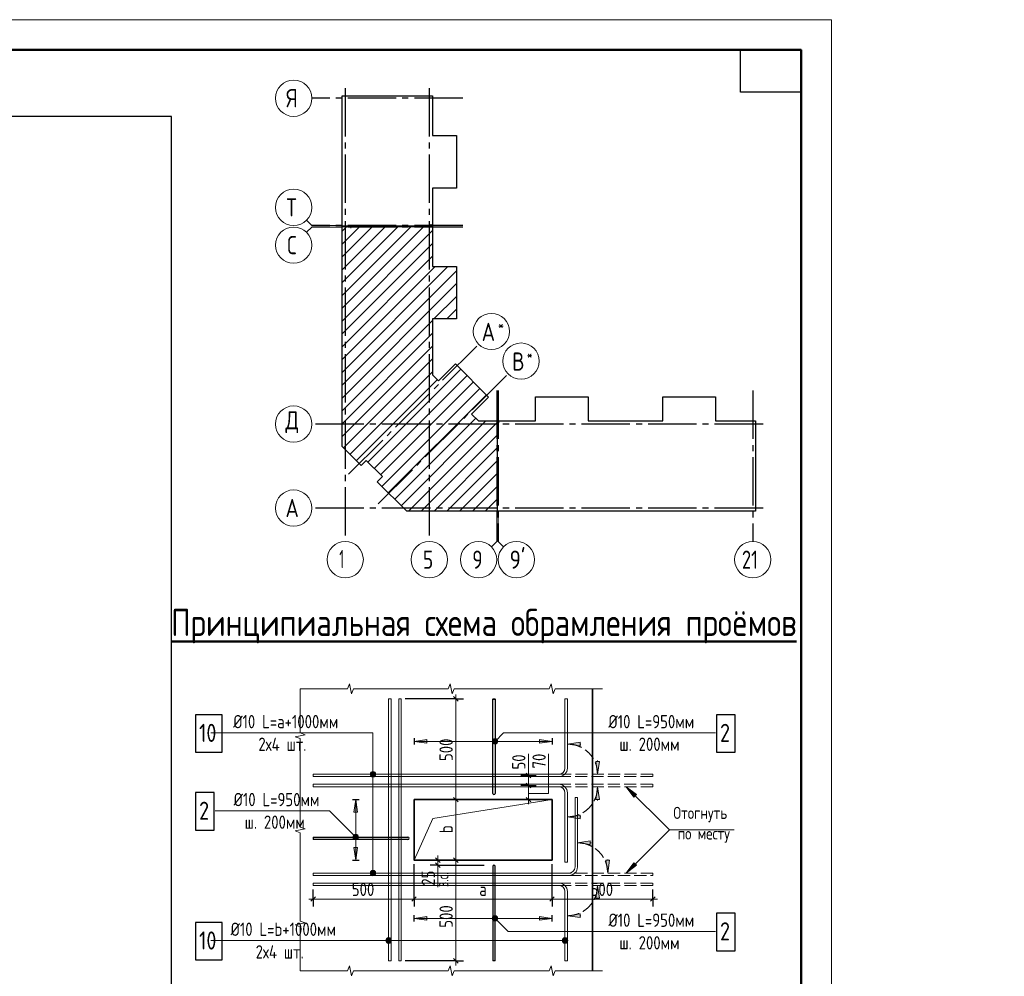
# Model space of a CAD drawing. Header units: millimetres. Extents: x 0 to 40165, y 0 to 42000.
# Tile 13 of 13: x 16280 to 32559, y 26178 to 42000. Entities that reach past the tile are written whole.
import ezdxf

# ---------------------------------------------------------------- set-up
doc = ezdxf.new("R2010")
doc.units = ezdxf.units.MM
doc.linetypes.add('______2', pattern=[270, 200, -70])
doc.linetypes.add('______5', pattern=[1100, 800, -100, 100, -100])
for name, color, linetype, lineweight in [('Standard', 7, 'Continuous', 25), ('Арм.стержн.ниж.зоны 2й ряд', 7, '______2', 25), ('ЖБ Перекрытие средний уровень', 7, 'Continuous', 50), ('Оси', 40, '______5', 18), ('Размерная линия_ общее', 7, 'Continuous', 13), ('Текст_ общее', 7, 'Continuous', 25)]:
    doc.layers.add(name, color=color, linetype=linetype, lineweight=lineweight)
doc.layers.add('Фоновоя арматура Х1', color=7, linetype='Continuous', lineweight=18, true_color=0x656565)
doc.styles.add('GOST 2.304-81', font='txt')
doc.styles.add('ISOCPEUR', font='txt')

msp = doc.modelspace()

# ---------------------------------------------------------------- hatches: boundary and pattern name
at = {"layer": 'Standard', "linetype": 'Continuous', "lineweight": 13, "transparency": 33554687}
for points in [[(23010, 30093), (22800, 30063), (23010, 30033)], [(24173, 30031), (24109, 30095), (24097, 30075)], [(24173, 30031), (24097, 30075), (24152, 30020)], [(24152, 30020), (24097, 30075), (24097, 30052)], [(24152, 30020), (24097, 30052), (24129, 30020)], [(24129, 30020), (24097, 30052), (24109, 30031)], [(24184, 30052), (24129, 30107), (24109, 30095)], [(24184, 30052), (24109, 30095), (24173, 30031)], [(24184, 30075), (24152, 30107), (24129, 30107)], [(24184, 30075), (24129, 30107), (24184, 30052)], [(24152, 30107), (24184, 30075), (24173, 30095)], [(25545, 30050), (25335, 30020), (25545, 29990)], [(25865, 29103), (25835, 29313), (25805, 29103)], [(26478, 29186), (26308, 29313), (26435, 29143)], [(21793, 28491), (21825, 28523), (21805, 28512)], [(21825, 28523), (21793, 28491), (21793, 28468)], [(21825, 28523), (21793, 28468), (21848, 28523)], [(21848, 28523), (21793, 28468), (21805, 28448)], [(21848, 28523), (21805, 28448), (21868, 28512)], [(21868, 28512), (21805, 28448), (21825, 28437)], [(21868, 28512), (21825, 28437), (21880, 28491)], [(21880, 28491), (21825, 28437), (21848, 28437)], [(21880, 28491), (21848, 28437), (21880, 28468)], [(21880, 28468), (21848, 28437), (21868, 28448)], [(25712, 28416), (25502, 28386), (25712, 28356)], [(21806, 28310), (21836, 28100), (21866, 28310)], [(26435, 28056), (26308, 27886), (26478, 28014)], [(25865, 27470), (25835, 27680), (25805, 27470)], [(23010, 27166), (22800, 27136), (23010, 27106)], [(24109, 27105), (24152, 27180), (24097, 27125)], [(24097, 27125), (24152, 27180), (24129, 27180)], [(24097, 27125), (24129, 27180), (24097, 27148)], [(24097, 27148), (24129, 27180), (24109, 27168)], [(24109, 27105), (24173, 27168), (24152, 27180)], [(24129, 27093), (24173, 27168), (24109, 27105)], [(24129, 27093), (24184, 27148), (24173, 27168)], [(24152, 27093), (24184, 27148), (24129, 27093)], [(24152, 27093), (24184, 27125), (24184, 27148)], [(24184, 27125), (24152, 27093), (24173, 27105)]]:
    msp.add_hatch(color=7, dxfattribs=at).paths.add_polyline_path(points)
for points in [[(24872, 30093), (25082, 30063), (24872, 30033)], [(25865, 29730), (25835, 29520), (25805, 29730)], [(21806, 28890), (21836, 29100), (21866, 28890)], [(25545, 28783), (25335, 28813), (25545, 28843)], [(26032, 28096), (26002, 27886), (25972, 28096)], [(25545, 27150), (25335, 27180), (25545, 27210)], [(24872, 27166), (25082, 27136), (24872, 27106)]]:
    msp.add_hatch(color=7, dxfattribs=at).paths.add_polyline_path(points, flags=16)
at = {"layer": 'Текст_ общее', "linetype": 'Continuous', "lineweight": 13, "transparency": 33554687}
for points in [[(22076, 29520), (22166, 29520), (22160, 29542)], [(22076, 29520), (22160, 29542), (22082, 29542)], [(22082, 29497), (22166, 29520), (22076, 29520)], [(22082, 29542), (22160, 29542), (22143, 29559)], [(22082, 29542), (22143, 29559), (22098, 29559)], [(22082, 29497), (22160, 29497), (22166, 29520)], [(22098, 29481), (22160, 29497), (22082, 29497)], [(22098, 29559), (22143, 29559), (22121, 29565)], [(22098, 29481), (22143, 29481), (22160, 29497)], [(22143, 29481), (22098, 29481), (22121, 29475)], [(22076, 27886), (22166, 27886), (22160, 27909)], [(22076, 27886), (22160, 27909), (22082, 27909)], [(22082, 27864), (22166, 27886), (22076, 27886)], [(22082, 27909), (22160, 27909), (22143, 27925)], [(22082, 27909), (22143, 27925), (22098, 27925)], [(22082, 27864), (22160, 27864), (22166, 27886)], [(22098, 27848), (22160, 27864), (22082, 27864)], [(22098, 27925), (22143, 27925), (22121, 27931)], [(22098, 27848), (22143, 27848), (22160, 27864)], [(22143, 27848), (22098, 27848), (22121, 27841)], [(22341, 26748), (22341, 26793), (22335, 26770)], [(22357, 26732), (22357, 26809), (22341, 26793)], [(22357, 26732), (22341, 26793), (22341, 26748)], [(22380, 26725), (22380, 26815), (22357, 26809)], [(22380, 26725), (22357, 26809), (22357, 26732)], [(22402, 26732), (22402, 26809), (22380, 26815)], [(22402, 26732), (22380, 26815), (22380, 26725)], [(22419, 26748), (22419, 26793), (22402, 26809)], [(22419, 26748), (22402, 26809), (22402, 26732)], [(22419, 26793), (22419, 26748), (22425, 26770)], [(25256, 26748), (25256, 26793), (25250, 26770)], [(25272, 26732), (25272, 26809), (25256, 26793)], [(25272, 26732), (25256, 26793), (25256, 26748)], [(25295, 26725), (25295, 26815), (25272, 26809)], [(25295, 26725), (25272, 26809), (25272, 26732)], [(25317, 26732), (25317, 26809), (25295, 26815)], [(25317, 26732), (25295, 26815), (25295, 26725)], [(25334, 26748), (25334, 26793), (25317, 26809)], [(25334, 26748), (25317, 26809), (25317, 26732)], [(25334, 26793), (25334, 26748), (25340, 26770)]]:
    msp.add_hatch(color=7, dxfattribs=at).paths.add_polyline_path(points)

# ---------------------------------------------------------------- linework, layer by layer
at = {"layer": 'Standard', "color": 7, "linetype": 'Continuous', "lineweight": 13, "transparency": 33554687}
for p, q in [((21109, 38596), (21021, 38684)), ((21109, 38596), (21609, 38596)), ((21109, 38571), (21021, 38483)), ((21109, 38571), (21609, 38571)), ((24167, 33369), (24167, 33869)), ((24192, 33369), (24192, 33869)), ((24167, 33369), (24079, 33281)), ((24192, 33369), (24280, 33281)), ((20915, 30933), (20915, 30933)), ((21698, 30933), (20915, 30933)), ((20915, 30933), (20915, 30202)), ((20915, 30933), (20915, 30933)), ((21732, 31016), (21698, 30933)), ((21765, 30850), (21732, 31016)), ((21798, 30933), (21765, 30850)), ((22582, 30933), (21798, 30933)), ((23365, 30933), (22582, 30933)), ((23398, 31016), (23365, 30933)), ((23432, 30850), (23398, 31016)), ((23465, 30933), (23432, 30850)), ((24248, 30933), (23465, 30933)), ((25032, 30933), (24248, 30933)), ((25065, 31016), (25032, 30933)), ((25098, 30850), (25065, 31016)), ((25132, 30933), (25098, 30850)), ((25915, 30933), (25132, 30933)), ((20998, 30171), (20832, 30140)), ((20832, 30140), (20915, 30109)), ((20915, 30202), (20998, 30171)), ((20915, 30109), (20915, 29378)), ((24109, 30095), (24109, 30095)), ((24109, 30031), (24109, 30031)), ((24173, 30095), (24173, 30095)), ((24173, 30031), (24173, 30031)), ((24692, 29500), (24692, 29860)), ((20915, 29378), (20915, 28646)), ((26308, 29313), (26308, 29313)), ((26308, 29313), (26308, 29313)), ((26308, 29313), (26308, 29313)), ((26308, 29313), (26435, 29143)), ((26478, 29186), (26308, 29313)), ((26435, 29143), (26478, 29186)), ((26457, 29165), (26467, 29154)), ((20998, 28615), (20832, 28584)), ((20832, 28584), (20915, 28553)), ((20915, 28646), (20998, 28615)), ((20915, 28553), (20915, 27822)), ((21805, 28512), (21805, 28512)), ((21868, 28512), (21868, 28512)), ((21805, 28448), (21805, 28448)), ((21868, 28448), (21868, 28448)), ((23194, 28006), (23194, 27653)), ((26435, 28056), (26308, 27886)), ((26308, 27886), (26478, 28014)), ((26478, 28014), (26435, 28056)), ((26457, 28035), (26467, 28046)), ((26308, 27886), (26308, 27886)), ((26308, 27886), (26308, 27886)), ((26308, 27886), (26308, 27886)), ((20915, 27822), (20915, 27091)), ((20998, 27060), (20832, 27029)), ((20832, 27029), (20915, 26998)), ((20915, 27091), (20998, 27060)), ((24109, 27168), (24109, 27168)), ((24109, 27105), (24109, 27105)), ((24173, 27168), (24173, 27168)), ((24173, 27105), (24173, 27105)), ((20915, 26998), (20915, 26266)), ((20915, 26266), (20915, 26266)), ((20915, 26266), (21698, 26266)), ((20915, 26266), (20915, 26266)), ((21698, 26266), (21732, 26350)), ((21732, 26350), (21765, 26183)), ((21765, 26183), (21798, 26266)), ((21798, 26266), (22582, 26266)), ((22582, 26266), (23365, 26266)), ((23365, 26266), (23398, 26350)), ((23398, 26350), (23432, 26183)), ((23432, 26183), (23465, 26266)), ((23465, 26266), (24248, 26266)), ((24248, 26266), (25032, 26266)), ((25032, 26266), (25065, 26350)), ((25065, 26350), (25098, 26183)), ((25098, 26183), (25132, 26266)), ((25132, 26266), (25915, 26266)), ((25915, 26266), (25915, 26266))]:
    msp.add_line(p, q, dxfattribs=at)
at = {"layer": 'Standard', "color": 7, "linetype": 'Continuous', "lineweight": 35, "transparency": 33554687}
for p, q in [((21609, 37439), (22751, 38581)), ((21609, 37864), (22326, 38581)), ((21609, 38288), (21902, 38581)), ((21609, 37227), (22963, 38581)), ((21609, 37651), (22539, 38581)), ((21609, 38076), (22114, 38581)), ((21609, 38500), (21690, 38581)), ((21609, 37015), (23105, 38511)), ((21609, 36803), (23105, 38299)), ((21609, 36591), (23105, 38087)), ((21609, 36166), (23361, 37918)), ((21609, 36379), (23148, 37918)), ((21609, 35954), (23502, 37847)), ((21609, 35742), (23502, 37635)), ((23129, 37050), (23502, 37423)), ((23341, 37050), (23502, 37211)), ((21609, 35530), (23105, 37026)), ((21609, 35318), (23105, 36814)), ((21609, 35106), (23105, 36602)), ((21632, 34916), (23105, 36390)), ((21738, 34810), (23105, 36178)), ((22035, 34683), (23571, 36220)), ((21844, 34704), (23184, 36045)), ((22141, 34577), (23677, 36114)), ((22247, 34471), (23784, 36008)), ((22268, 34280), (23890, 35901)), ((22374, 34174), (23996, 35795)), ((22480, 34068), (23821, 35408)), ((22586, 33962), (23989, 35365)), ((22706, 33869), (24177, 35340)), ((22918, 33869), (24177, 35128)), ((23130, 33869), (24177, 34916)), ((23342, 33869), (24177, 34704)), ((23554, 33869), (24177, 34492)), ((23766, 33869), (24177, 34280)), ((23978, 33869), (24177, 34068))]:
    msp.add_line(p, q, dxfattribs=at)
at = {"layer": 'Standard', "color": 251, "linetype": 'Continuous', "lineweight": 13, "true_color": 0x494949, "transparency": 33554687}
for p, q in [((23010, 30093), (22800, 30063)), ((25082, 30063), (22800, 30063)), ((22800, 30063), (22800, 30063)), ((22800, 30063), (22800, 30063)), ((22800, 30063), (22800, 30063)), ((22800, 30063), (23010, 30033)), ((23010, 30033), (23010, 30093)), ((23010, 30063), (23025, 30063)), ((24872, 30063), (24857, 30063)), ((24872, 30033), (24872, 30093)), ((24872, 30093), (25082, 30063)), ((25082, 30063), (24872, 30033)), ((25082, 30063), (25082, 30063)), ((25082, 30063), (25082, 30063)), ((25082, 30063), (25082, 30063)), ((25545, 30050), (25335, 30020)), ((25335, 30020), (25335, 30020)), ((25335, 30020), (25335, 30020)), ((25335, 30020), (25335, 30020)), ((25335, 30020), (25545, 29990)), ((25545, 29990), (25545, 30050)), ((25545, 30020), (25560, 30020)), ((25835, 29520), (25805, 29730)), ((25805, 29730), (25865, 29730)), ((25835, 29730), (25835, 29745)), ((25865, 29730), (25835, 29520)), ((25835, 29520), (25835, 29520)), ((25835, 29520), (25835, 29520)), ((25835, 29520), (25835, 29520)), ((25835, 29313), (25805, 29103)), ((25835, 29313), (25835, 29313)), ((25835, 29313), (25835, 29313)), ((25835, 29313), (25835, 29313)), ((25865, 29103), (25835, 29313)), ((21806, 28890), (21836, 29100)), ((21836, 29100), (21836, 28100)), ((21836, 29100), (21836, 29100)), ((21836, 29100), (21836, 29100)), ((21836, 29100), (21836, 29100)), ((21836, 29100), (21866, 28890)), ((25805, 29103), (25865, 29103)), ((25835, 29103), (25835, 29088)), ((21866, 28890), (21806, 28890)), ((21836, 28890), (21836, 28875)), ((25335, 28813), (25545, 28843)), ((25545, 28843), (25545, 28783)), ((25335, 28813), (25335, 28813)), ((25335, 28813), (25335, 28813)), ((25335, 28813), (25335, 28813)), ((25545, 28783), (25335, 28813)), ((25545, 28813), (25560, 28813)), ((25712, 28416), (25502, 28386)), ((25502, 28386), (25502, 28386)), ((25502, 28386), (25502, 28386)), ((25502, 28386), (25502, 28386)), ((25502, 28386), (25712, 28356)), ((25712, 28356), (25712, 28416)), ((25712, 28386), (25727, 28386)), ((21866, 28310), (21806, 28310)), ((21806, 28310), (21836, 28100)), ((21836, 28310), (21836, 28325)), ((21836, 28100), (21866, 28310)), ((21836, 28100), (21836, 28100)), ((21836, 28100), (21836, 28100)), ((21836, 28100), (21836, 28100)), ((26002, 27886), (25972, 28096)), ((25972, 28096), (26032, 28096)), ((26002, 28096), (26002, 28111)), ((26032, 28096), (26002, 27886)), ((26002, 27886), (26002, 27886)), ((26002, 27886), (26002, 27886)), ((26002, 27886), (26002, 27886)), ((25835, 27680), (25805, 27470)), ((25835, 27680), (25835, 27680)), ((25835, 27680), (25835, 27680)), ((25835, 27680), (25835, 27680)), ((25865, 27470), (25835, 27680)), ((25805, 27470), (25865, 27470)), ((25835, 27470), (25835, 27455)), ((25335, 27180), (25545, 27210)), ((25545, 27210), (25545, 27150)), ((23010, 27166), (22800, 27136)), ((25082, 27136), (22800, 27136)), ((22800, 27136), (22800, 27136)), ((22800, 27136), (22800, 27136)), ((22800, 27136), (22800, 27136)), ((22800, 27136), (23010, 27106)), ((23010, 27106), (23010, 27166)), ((23010, 27136), (23025, 27136)), ((24872, 27136), (24857, 27136)), ((24872, 27106), (24872, 27166)), ((24872, 27166), (25082, 27136)), ((25082, 27136), (24872, 27106)), ((25082, 27136), (25082, 27136)), ((25082, 27136), (25082, 27136)), ((25082, 27136), (25082, 27136)), ((25335, 27180), (25335, 27180)), ((25335, 27180), (25335, 27180)), ((25335, 27180), (25335, 27180)), ((25545, 27150), (25335, 27180)), ((25545, 27180), (25560, 27180))]:
    msp.add_line(p, q, dxfattribs=at)
at = {"layer": 'Standard', "color": 7, "linetype": '______2', "lineweight": 13, "transparency": 33554687}
for p, q in [((26748, 29520), (25195, 29520)), ((25195, 29480), (26748, 29480)), ((26748, 29480), (26748, 29520)), ((25195, 29353), (26748, 29353)), ((26748, 29313), (25195, 29313)), ((26748, 29353), (26748, 29313)), ((26748, 27886), (25362, 27886)), ((25362, 27846), (26748, 27846)), ((26748, 27846), (26748, 27886)), ((25195, 27720), (26748, 27720)), ((26748, 27680), (25195, 27680)), ((26748, 27720), (26748, 27680))]:
    msp.add_line(p, q, dxfattribs=at)
at = {"layer": 'Standard', "color": 7, "linetype": 'Continuous', "lineweight": 13, "transparency": 33554687}
msp.add_lwpolyline([(0, 0), (29700, 0), (29700, 42000), (0, 42000), (0, 0)], close=True, dxfattribs=at)
at = {"layer": 'Standard', "color": 7, "linetype": 'Continuous', "lineweight": 50, "transparency": 33554687}
msp.add_lwpolyline([(2000, 41500), (29200, 41500), (29200, 500), (2000, 500), (2000, 41500)], close=True, dxfattribs=at)
at = {"layer": 'Standard', "color": 7, "linetype": 'Continuous', "lineweight": 25, "transparency": 33554687}
msp.add_lwpolyline([(29200, 41500), (29200, 40800), (28200, 40800), (28200, 41500), (29200, 41500)], close=True, dxfattribs=at)
for points in [[(21609, 38586), (21609, 40743), (23105, 40743), (23105, 40082), (23502, 40082), (23502, 39214), (23105, 39214), (23105, 38586), (23087, 38586), (23087, 38606), (23072, 38606), (23072, 38586), (21609, 38586)], [(21609, 35126), (21609, 38581), (21747, 38581), (21747, 38561), (21762, 38561), (21762, 38581), (23105, 38581), (23105, 37918), (23502, 37918), (23502, 37050), (23105, 37050), (23105, 36124), (23203, 36026), (23484, 36307), (24033, 35758), (23752, 35477), (23864, 35365), (24177, 35365), (24177, 33869), (22679, 33869), (22191, 34357), (22276, 34442), (22008, 34710), (21923, 34625), (21609, 34939), (21609, 35126)], [(24182, 33869), (24182, 35332), (24202, 35332), (24202, 35347), (24182, 35347), (24182, 35365), (24810, 35365), (24810, 35762), (25678, 35762), (25678, 35365), (26296, 35365), (26914, 35365), (26914, 35762), (27782, 35762), (27782, 35365), (28443, 35365), (28443, 33869), (26296, 33869), (24182, 33869)], [(24101, 29203), (24101, 30760), (24141, 30760), (24141, 29203)], [(22697, 28440), (21140, 28440), (21140, 28480), (22697, 28480)], [(24101, 27996), (24101, 26440), (24141, 26440), (24141, 27996)]]:
    msp.add_lwpolyline(points, dxfattribs=at)
at = {"layer": 'Standard', "color": 254, "linetype": 'Continuous', "lineweight": 25, "true_color": 0xc4c4ff, "transparency": 33554687}
msp.add_lwpolyline([(5070, 9502), (18791, 9502), (18791, 40401), (5070, 40401), (5070, 9502)], dxfattribs=at)
at = {"layer": 'Standard', "color": 7, "linetype": 'Continuous', "lineweight": 13, "transparency": 33554687}
for points in [[(22420, 30766), (22420, 26433), (22380, 26433), (22380, 30766), (22420, 30766)], [(22587, 30766), (22587, 26433), (22547, 26433), (22547, 30766), (22587, 30766)], [(24141, 30760), (24101, 30760), (24101, 30766), (24141, 30766), (24141, 30760)], [(25295, 29620), (25295, 30766), (25335, 30766), (25335, 29620)], [(27785, 30204), (24281, 30204), (24141, 30063)], [(25025, 29860), (25025, 29200), (24692, 29200)], [(25195, 29520), (21133, 29520), (21133, 29480), (25195, 29480)], [(25195, 29313), (21133, 29313), (21133, 29353), (25195, 29353)], [(28095, 28600), (27021, 28600), (26308, 29313)], [(25295, 29213), (25295, 28066), (25335, 28066), (25335, 29213)], [(22800, 28100), (23113, 28786), (25082, 29100)], [(25462, 27986), (25462, 29133), (25502, 29133), (25502, 27986)], [(19510, 28916), (21401, 28916), (21836, 28480)], [(28095, 28600), (27021, 28600), (26308, 27886)], [(21140, 28480), (21140, 28440), (21133, 28440), (21133, 28480), (21140, 28480)], [(25362, 27886), (21133, 27886), (21133, 27846), (25362, 27846)], [(25195, 27680), (21133, 27680), (21133, 27720), (25195, 27720)], [(25295, 27580), (25295, 26433), (25335, 26433), (25335, 27580)], [(27785, 26921), (24357, 26921), (24141, 27136)], [(24141, 26440), (24101, 26440), (24101, 26433), (24141, 26433), (24141, 26440)]]:
    msp.add_lwpolyline(points, dxfattribs=at)
for centre in [(24141, 30063), (21836, 28480), (24141, 27136)]:
    msp.add_circle(centre, 45, dxfattribs=at)
at = {"layer": 'Standard', "color": 251, "linetype": '______2', "lineweight": 13, "true_color": 0x494949, "transparency": 33554687}
for centre, start, end in [((25335, 29520), 0, 90), ((25335, 29313), 270, 0), ((25502, 27886), 0, 90), ((25335, 27680), 270, 0)]:
    msp.add_arc(centre, 500, start, end, dxfattribs=at)
at = {"layer": 'Standard', "color": 7, "linetype": 'Continuous', "lineweight": 13, "transparency": 33554687}
for centre, radius, start, end in [((25195, 29620), 100, 270, 0), ((25195, 29620), 140, 270, 0), ((25195, 29213), 140, 0, 90), ((25195, 29213), 100, 0, 90), ((25362, 27986), 100, 270, 0), ((25362, 27986), 140, 270, 0), ((25195, 27580), 140, 0, 90), ((25195, 27580), 100, 0, 90)]:
    msp.add_arc(centre, radius, start, end, dxfattribs=at)
at = {"layer": 'Standard', "color": 7, "linetype": 'Continuous', "lineweight": 25, "transparency": 33554687}
for centre, start, end in [((24121, 29203), 180, 0), ((22697, 28460), 270, 90), ((24121, 27996), 0, 180)]:
    msp.add_arc(centre, 20, start, end, dxfattribs=at)
at = {"layer": 'Арм.стержн.ниж.зоны 2й ряд', "color": 251, "linetype": 'Continuous', "lineweight": 25, "true_color": 0x494949, "transparency": 33554687}
for p, q in [((22800, 30117), (22800, 30010)), ((25082, 30117), (25082, 30010)), ((21783, 29100), (21890, 29100)), ((21783, 28100), (21890, 28100)), ((22800, 27083), (22800, 27190)), ((25082, 27083), (25082, 27190))]:
    msp.add_line(p, q, dxfattribs=at)
at = {"layer": 'ЖБ Перекрытие средний уровень', "color": 7, "linetype": 'Continuous', "lineweight": 35, "transparency": 33554687}
msp.add_line((25748, 26266), (25748, 30933), dxfattribs=at)
msp.add_lwpolyline([(22800, 29100), (25082, 29100), (25082, 28100), (22800, 28100), (22800, 29100)], dxfattribs=at)
at = {"layer": 'Оси', "color": 8, "linetype": '______5', "lineweight": -3, "transparency": 33554687}
for p, q in [((21662, 40870), (21662, 33369)), ((23052, 40870), (23052, 33369)), ((23605, 40700), (21109, 40700)), ((23605, 38596), (21109, 38596)), ((23605, 38571), (21109, 38571)), ((21717, 34481), (23867, 36631)), ((22207, 33991), (24357, 36141)), ((24167, 35865), (24167, 33369)), ((24192, 35865), (24192, 33369)), ((28400, 35865), (28400, 33369)), ((28570, 35312), (21109, 35312)), ((28570, 35312), (21109, 35312)), ((28570, 33922), (21109, 33922))]:
    msp.add_line(p, q, dxfattribs=at)
at = {"layer": 'Оси', "color": 7, "linetype": 'Continuous', "lineweight": 13, "transparency": 33554687}
for centre in [(20809, 40700), (20809, 38896), (20809, 38271), (24079, 36843), (24569, 36353), (20809, 35312), (20809, 35312), (20809, 33922), (21662, 33069), (23052, 33069), (23867, 33069), (24492, 33069), (28400, 33069)]:
    msp.add_circle(centre, 300, dxfattribs=at)
at = {"layer": 'Размерная линия_ общее', "color": 7, "linetype": 'Continuous', "lineweight": 25, "transparency": 33554687}
for p, q in [((23527, 30729), (23452, 30804)), ((24730, 29462), (24655, 29537)), ((24730, 29296), (24655, 29371)), ((23527, 29062), (23452, 29137)), ((24730, 29062), (24655, 29137)), ((23156, 28137), (23231, 28062)), ((23156, 28054), (23231, 27979)), ((23527, 28062), (23452, 28137)), ((23452, 28137), (23527, 28062)), ((21171, 27494), (21096, 27419)), ((22837, 27494), (22762, 27419)), ((22762, 27419), (22837, 27494)), ((25044, 27419), (25119, 27494)), ((25044, 27419), (25119, 27494)), ((26711, 27419), (26786, 27494)), ((23452, 26471), (23527, 26396))]:
    msp.add_line(p, q, dxfattribs=at)
at = {"layer": 'Размерная линия_ общее', "color": 7, "linetype": 'Continuous', "lineweight": 13, "transparency": 33554687}
for p, q in [((23490, 30766), (23490, 30841)), ((23490, 29100), (23490, 30766)), ((24692, 29500), (24692, 29575)), ((24692, 29100), (24692, 29333)), ((24692, 29100), (24692, 29025)), ((23194, 28100), (23194, 28175)), ((23490, 28100), (23490, 28175)), ((23194, 28100), (23194, 28016)), ((23194, 28016), (23194, 27941)), ((23490, 28100), (23490, 28025)), ((21133, 27456), (21058, 27456)), ((22800, 27456), (21133, 27456)), ((22800, 27456), (22725, 27456)), ((22800, 27456), (22875, 27456)), ((22800, 27456), (25082, 27456)), ((25082, 27456), (25007, 27456)), ((25082, 27456), (26748, 27456)), ((25082, 27456), (25157, 27456)), ((26748, 27456), (26823, 27456)), ((23490, 26433), (23490, 26358))]:
    msp.add_line(p, q, dxfattribs=at)
at = {"layer": 'Размерная линия_ общее', "color": 253, "linetype": 'Continuous', "lineweight": -3, "true_color": 0xa0a0a0, "transparency": 33554687}
for p, q in [((23490, 30766), (22653, 30766)), ((23490, 30766), (23365, 30766)), ((23490, 30766), (23615, 30766)), ((24692, 29500), (24567, 29500)), ((24692, 29500), (24817, 29500)), ((24692, 29500), (24692, 29500)), ((24692, 29333), (24567, 29333)), ((24692, 29333), (24817, 29333)), ((24692, 29333), (24698, 29333)), ((23490, 29100), (23365, 29100)), ((23490, 29100), (23615, 29100)), ((24692, 29100), (24567, 29100)), ((24692, 29100), (24817, 29100)), ((24692, 29100), (24698, 29100)), ((22800, 27456), (22800, 28033)), ((22800, 27456), (22800, 28033)), ((23490, 28100), (22867, 28100)), ((23194, 28100), (23069, 28100)), ((23194, 28016), (23069, 28016)), ((23194, 28100), (23127, 28100)), ((23194, 28100), (23319, 28100)), ((23194, 28016), (23319, 28016)), ((23490, 28100), (23365, 28100)), ((23490, 28100), (23365, 28100)), ((23490, 28100), (23615, 28100)), ((23490, 28100), (23490, 28100)), ((23490, 28100), (23615, 28100)), ((25082, 27456), (25082, 28033)), ((25082, 27456), (25082, 28033)), ((21133, 27456), (21133, 27613)), ((21133, 27456), (21133, 27581)), ((22800, 27456), (22800, 27581)), ((22800, 27456), (22800, 27581)), ((25082, 27456), (25082, 27581)), ((25082, 27456), (25082, 27581)), ((26748, 27456), (26748, 27613)), ((26748, 27456), (26748, 27581)), ((21133, 27456), (21133, 27331)), ((22800, 27456), (22800, 27331)), ((22800, 27456), (22800, 27331)), ((25082, 27456), (25082, 27331)), ((25082, 27456), (25082, 27331)), ((26748, 27456), (26748, 27331)), ((23490, 26433), (22653, 26433)), ((23490, 26433), (23365, 26433)), ((23490, 26433), (23615, 26433))]:
    msp.add_line(p, q, dxfattribs=at)
at = {"layer": 'Размерная линия_ общее', "color": 7, "linetype": 'Continuous', "lineweight": 13, "transparency": 33554687}
for points in [[(24692, 29333), (24692, 29489), (24692, 29489), (24692, 29500)], [(23490, 28100), (23490, 28520), (23490, 28520), (23490, 29100)], [(23490, 28100), (23490, 26965), (23490, 26965), (23490, 26433)]]:
    msp.add_lwpolyline(points, dxfattribs=at)
at = {"layer": 'Размерная линия_ общее', "color": 253, "linetype": 'Continuous', "lineweight": -3, "true_color": 0xa0a0a0, "transparency": 33554687}
for points in [[(23490, 29100), (23473, 29100), (23473, 29100), (22867, 29100)], [(23194, 28016), (23347, 28016), (23347, 28016), (23961, 28016)]]:
    msp.add_lwpolyline(points, dxfattribs=at)
at = {"layer": 'Текст_ общее', "color": 7, "linetype": 'Continuous', "lineweight": 13, "transparency": 33554687}
for p, q in [((22076, 29520), (22076, 29520)), ((22121, 29565), (22121, 29565)), ((22121, 29475), (22121, 29475)), ((22166, 29520), (22166, 29520)), ((22076, 27886), (22076, 27886)), ((22121, 27931), (22121, 27931)), ((22121, 27841), (22121, 27841)), ((22166, 27886), (22166, 27886)), ((22335, 26770), (22335, 26770)), ((22380, 26815), (22380, 26815)), ((22380, 26725), (22380, 26725)), ((22425, 26770), (22425, 26770)), ((25250, 26770), (25250, 26770)), ((25295, 26815), (25295, 26815)), ((25295, 26725), (25295, 26725)), ((25340, 26770), (25340, 26770))]:
    msp.add_line(p, q, dxfattribs=at)
for points in [[(22121, 29520), (22121, 30204), (19440, 30204)], [(22121, 27886), (22121, 30204), (19440, 30204)], [(22380, 26770), (22121, 26770), (19440, 26770)], [(25295, 26770), (22121, 26770), (19440, 26770)]]:
    msp.add_lwpolyline(points, dxfattribs=at)
for centre in [(22121, 29520), (22121, 27886), (22380, 26770), (25295, 26770)]:
    msp.add_circle(centre, 45, dxfattribs=at)
at = {"layer": 'Фоновоя арматура Х1', "color": 7, "linetype": 'Continuous', "lineweight": 25, "transparency": 33554687}
for points in [[(19186, 29884), (19626, 29884), (19626, 30504), (19186, 30504), (19186, 29884)], [(27799, 29884), (28109, 29884), (28109, 30504), (27799, 30504), (27799, 29884)], [(19186, 28596), (19496, 28596), (19496, 29216), (19186, 29216), (19186, 28596)], [(27799, 26601), (28109, 26601), (28109, 27221), (27799, 27221), (27799, 26601)], [(19186, 26450), (19626, 26450), (19626, 27070), (19186, 27070), (19186, 26450)]]:
    msp.add_lwpolyline(points, dxfattribs=at)

# ---------------------------------------------------------------- texts
at = {"layer": 'Standard', "color": 7, "linetype": 'Continuous', "lineweight": 25, "transparency": 33554687, "attachment_point": 7}
for s, insert, char_height, width, style in [('\\W0.75;21', (28220, 32919), 300, 472.29, 'ISOCPEUR'), ('Ø10\\~L=а+1000мм', (19811, 30280), 220, 1831.8, 'GOST 2.304-81'), ('Ø10\\~L=950мм', (26014, 30280), 220, 1488.03, 'GOST 2.304-81'), ('2х4\\~шт.', (20226, 29906), 220, 1000.99, 'GOST 2.304-81'), ('ш.\\~200мм', (26195, 29906), 220, 1125.9, 'GOST 2.304-81'), ('Ø10\\~L=950мм', (19817, 28991), 220, 1488.03, 'GOST 2.304-81'), ('ш.\\~200мм', (19999, 28617), 220, 1125.89, 'GOST 2.304-81'), ('Ø10\\~L=950мм', (26014, 26996), 220, 1488.03, 'GOST 2.304-81'), ('Ø10\\~L=b+1000мм', (19767, 26846), 220, 1831.81, 'GOST 2.304-81'), ('ш.\\~200мм', (26195, 26622), 220, 1125.9, 'GOST 2.304-81'), ('2х4\\~шт.', (20181, 26472), 220, 1000.99, 'GOST 2.304-81')]:
    msp.add_mtext(s, dxfattribs=dict(at, insert=insert, char_height=char_height, width=width, style=style))
at = {"layer": 'Standard', "color": 7, "linetype": 'Continuous', "lineweight": 18, "transparency": 33554687, "char_height": 200, "attachment_point": 7, "style": 'GOST 2.304-81'}
for s, insert, width in [('Отогнуть', (27088, 28726), 1109.09), ('по\\~месту', (27158, 28386), 1038.01)]:
    msp.add_mtext(s, dxfattribs=dict(at, insert=insert, width=width))
at = {"layer": 'Оси', "color": 7, "linetype": 'Continuous', "lineweight": 25, "transparency": 33554687, "attachment_point": 7, "style": 'ISOCPEUR'}
for s, insert, char_height, width in [('\\W0.80;Я', (20689, 40550), 300, 359.84), ('\\W0.80;Т', (20689, 38746), 300, 359.84), ('\\W0.78;С', (20704, 38121), 300, 326.41), ('\\W0.82;А', (23918, 36686), 300, 392.64), ('\\W0.80;*', (24188, 36861), 180, 215.91), ('\\W0.80;В', (24423, 36196), 300, 359.83), ('\\W0.80;*', (24663, 36371), 180, 215.91), ('\\W0.82;Д', (20674, 35162), 300, 392.65), ('\\W0.82;А', (20674, 33772), 300, 392.65), ('\\W0.56;1', (21562, 32929), 300, 233.33), ('\\W0.78;5', (22947, 32919), 300, 326.41), ('\\W0.78;9', (23762, 32919), 300, 326.4), ("\\W0.84;9'", (24380, 32919), 300, 440.65)]:
    msp.add_mtext(s, dxfattribs=dict(at, insert=insert, char_height=char_height, width=width))
at = {"layer": 'Размерная линия_ общее', "color": 7, "linetype": 'Continuous', "lineweight": 25, "transparency": 33554687, "char_height": 220, "attachment_point": 7, "rotation": 90, "style": 'GOST 2.304-81'}
for s, insert, width in [('500', (23440, 29738), 516.38), ('50', (24642, 29597), 375.73), ('70', (24977, 29615), 391.3), ('b', (23440, 28545), 235.09), ('25', (23144, 27676), 375.73), ('500', (23440, 26981), 516.4)]:
    msp.add_mtext(s, dxfattribs=dict(at, insert=insert, width=width))
at = {"layer": 'Размерная линия_ общее', "color": 7, "linetype": 'Continuous', "lineweight": 18, "transparency": 33554687, "insert": (23368, 27654), "char_height": 180, "width": 364.96, "attachment_point": 7, "rotation": 90, "style": 'GOST 2.304-81'}
msp.add_mtext('з.с.', dxfattribs=at)
at = {"layer": 'Размерная линия_ общее', "color": 7, "linetype": 'Continuous', "lineweight": 25, "transparency": 33554687, "char_height": 220, "attachment_point": 7, "style": 'GOST 2.304-81'}
for s, insert, width in [('500', (21771, 27506), 516.38), ('а', (23878, 27507), 235.09), ('500', (25719, 27506), 516.39)]:
    msp.add_mtext(s, dxfattribs=dict(at, insert=insert, width=width))
at = {"layer": 'Текст_ общее', "color": 7, "linetype": 'Continuous', "lineweight": 50, "transparency": 33554687, "insert": (18785, 31684), "char_height": 450, "width": 10170.26, "attachment_point": 7, "style": 'GOST 2.304-81'}
msp.add_mtext('{\\LПринципиальная\\~схема\\~обрамления\\~проёмов}', dxfattribs=at)
at = {"layer": 'Фоновоя арматура Х1', "color": 7, "linetype": 'Continuous', "lineweight": 25, "transparency": 33554687, "char_height": 300, "attachment_point": 7, "style": 'GOST 2.304-81'}
for s, insert, width in [('10', (19246, 30054), 469.67), ('2', (27859, 30054), 341.8), ('2', (19246, 28766), 341.8), ('2', (27859, 26771), 341.8), ('10', (19246, 26620), 469.67)]:
    msp.add_mtext(s, dxfattribs=dict(at, insert=insert, width=width))

doc.saveas('drawing.dxf')
